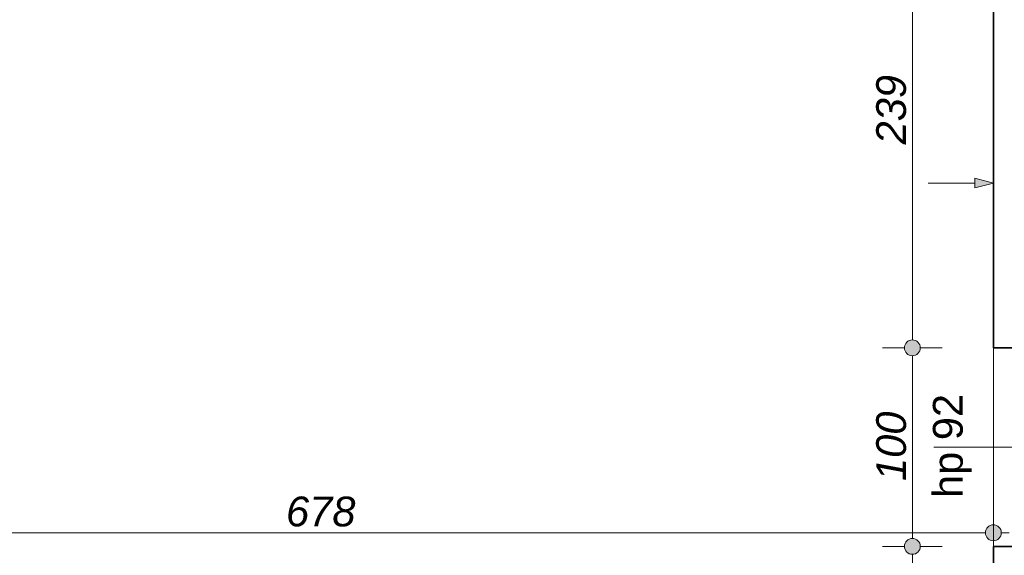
# Model space of a CAD drawing. Header units: millimetres. Extents: x -13944 to 84772, y -78836 to -35317.
# Tile 14 of 85: x 8517 to 13473, y -58928 to -56231. Entities that reach past the tile are written whole.
import ezdxf

# ---------------------------------------------------------------- set-up
doc = ezdxf.new("R2010")
doc.units = ezdxf.units.MM
doc.header["$MEASUREMENT"] = 0
for name, color, linetype, lineweight in [('Instalacje - Went_Klim_Nr_pióra__42', 150, 'Continuous', 13), ('Konstrukcja - Ściany zew_Nr_pióra__6', 7, 'Continuous', 35), ('Okna ArchiCADa_Nr_pióra__1', 7, 'Continuous', 0), ('Wymiarowanie - Ogólne_Nr_pióra__82', 114, 'Continuous', 13), ('Znaczniki okien ArchiCADa_Nr_pióra__1', 7, 'Continuous', 0), ('Znaczniki okien ArchiCADa_Nr_pióra__7', 7, 'Continuous', 70)]:
    doc.layers.add(name, color=color, linetype=linetype, lineweight=lineweight)
doc.layers.add('Wymiarowanie - Ogólne', color=7, linetype='Continuous')
doc.styles.add('GENERATED_STYLE_1', font='txt')
doc.styles.add('GENERATED_STYLE_3', font='txt')
doc.dimstyles.new('GENERATED_STYLE__1', dxfattribs={"dimtxt": 150, "dimasz": 152, "dimexe": 0.18, "dimexo": 0, "dimgap": 0.09, "dimtad": 1, "dimlfac": 0.1, "dimzin": 0, "dimdsep": 46, "dimtxsty": 'GENERATED_STYLE_3', "dimblk": 'ARROWHEAD_11', "dimblk1": 'ARROWHEAD_11', "dimblk2": 'ARROWHEAD_11', "dimcen": 0.09, "dimclrd": 114, "dimclre": 114, "dimclrt": 114, "dimazin": 0, "dimtfac": 1, "dimtdec": 4, "dimtmove": 0, "dimatfit": 3, "dimfxl": 1, "dimtolj": 1, "dimtzin": 0, "dimarcsym": 0})
doc.dimstyles.new('GENERATED_STYLE__2', dxfattribs={"dimtxt": 150, "dimasz": 152, "dimexe": 0.18, "dimexo": 0, "dimgap": 0.09, "dimtad": 1, "dimtih": 1, "dimtoh": 1, "dimlfac": 0.1, "dimzin": 0, "dimdsep": 46, "dimtxsty": 'GENERATED_STYLE_3', "dimblk": 'ARROWHEAD_11', "dimblk1": 'ARROWHEAD_11', "dimblk2": 'ARROWHEAD_11', "dimcen": 0.09, "dimclrd": 114, "dimclre": 114, "dimclrt": 114, "dimazin": 0, "dimtfac": 1, "dimtdec": 4, "dimtmove": 0, "dimatfit": 3, "dimfxl": 1, "dimtolj": 1, "dimtzin": 0, "dimarcsym": 0})

# ---------------------------------------------------------------- blocks, each defined once
blk = doc.blocks.new('*D259')
at = {"layer": 'Wymiarowanie - Ogólne_Nr_pióra__82', "linetype": 'Continuous'}
for points in [[(6678, -58814.3), (6675, -58799), (6666.3, -58786.1), (6653.3, -58777.4), (6638, -58774.3), (6622.7, -58777.4), (6609.7, -58786.1), (6601.1, -58799), (6598, -58814.3), (6601.1, -58829.7), (6609.7, -58842.6), (6622.7, -58851.3), (6638, -58854.3), (6653.3, -58851.3), (6666.3, -58842.6), (6675, -58829.7)], [(13458, -58814.3), (13455, -58799), (13446.3, -58786.1), (13433.3, -58777.4), (13418, -58774.3), (13402.7, -58777.4), (13389.7, -58786.1), (13381.1, -58799), (13378, -58814.3), (13381.1, -58829.7), (13389.7, -58842.6), (13402.7, -58851.3), (13418, -58854.3), (13433.3, -58851.3), (13446.3, -58842.6), (13455, -58829.7)]]:
    blk.add_hatch(color=256, dxfattribs=at).paths.add_polyline_path(points)
for p, q in [((6638, -58774.3), (6638, -58664.3)), ((13418, -58774.3), (13418, -58664.3)), ((6558, -58814.3), (6598, -58814.3)), ((6678, -58814.3), (13378, -58814.3)), ((13458, -58814.3), (13498, -58814.3)), ((6638, -58964.3), (6638, -58854.3)), ((13418, -58964.3), (13418, -58854.3))]:
    blk.add_line(p, q, dxfattribs=at)
for centre in [(6638, -58814.3), (13418, -58814.3)]:
    blk.add_circle(centre, 40, dxfattribs=at)
at = {"layer": 'Wymiarowanie - Ogólne_Nr_pióra__82', "insert": (9857.3, -58784.3), "char_height": 150, "attachment_point": 7, "style": 'GENERATED_STYLE_3'}
blk.add_mtext('\\A1;{\\fArial|b0|i1|c238|p38;678}', dxfattribs=at)
blk = doc.blocks.new('ARROWHEAD_11')
at = {"color": 0, "linetype": 'Continuous', "lineweight": 0}
blk.add_line((0, 0), (-1, 0), dxfattribs=at)
at = {"color": 0, "linetype": 'Continuous', "lineweight": 0, "const_width": 0.25, "flags": 128}
blk.add_lwpolyline([(-0.125, 0, 1), (0.125, 0, 1)], format="xyb", close=True, dxfattribs=at)
blk = doc.blocks.new('*D262')
at = {"layer": 'Wymiarowanie - Ogólne_Nr_pióra__82', "linetype": 'Continuous'}
for points in [[(13050.2, -58883), (13047.2, -58867.6), (13038.5, -58854.7), (13025.6, -58846), (13010.2, -58843), (12994.9, -58846), (12982, -58854.7), (12973.3, -58867.6), (12970.2, -58883), (12973.3, -58898.3), (12982, -58911.2), (12994.9, -58919.9), (13010.2, -58923), (13025.6, -58919.9), (13038.5, -58911.2), (13047.2, -58898.3)], [(13050.2, -59333), (13047.2, -59317.6), (13038.5, -59304.7), (13025.6, -59296), (13010.2, -59293), (12994.9, -59296), (12982, -59304.7), (12973.3, -59317.6), (12970.2, -59333), (12973.3, -59348.3), (12982, -59361.2), (12994.9, -59369.9), (13010.2, -59373), (13025.6, -59369.9), (13038.5, -59361.2), (13047.2, -59348.3)]]:
    blk.add_hatch(color=256, dxfattribs=at).paths.add_polyline_path(points)
for p, q in [((12970.2, -58883), (12860.2, -58883)), ((13010.2, -59293), (13010.2, -58923)), ((13160.2, -58883), (13050.2, -58883)), ((12970.2, -59333), (12860.2, -59333)), ((13160.2, -59333), (13050.2, -59333))]:
    blk.add_line(p, q, dxfattribs=at)
for centre in [(13010.2, -58883), (13010.2, -59333)]:
    blk.add_circle(centre, 40, dxfattribs=at)
at = {"layer": 'Wymiarowanie - Ogólne_Nr_pióra__82', "insert": (12980.2, -59221.8), "char_height": 150, "attachment_point": 7, "rotation": 90, "style": 'GENERATED_STYLE_3'}
blk.add_mtext('\\A1;{\\fArial|b0|i1|c238|p38;45}', dxfattribs=at)
blk = doc.blocks.new('*D263')
at = {"layer": 'Wymiarowanie - Ogólne_Nr_pióra__82', "linetype": 'Continuous'}
for points in [[(13050.2, -57883), (13047.2, -57867.6), (13038.5, -57854.7), (13025.6, -57846), (13010.2, -57843), (12994.9, -57846), (12982, -57854.7), (12973.3, -57867.6), (12970.2, -57883), (12973.3, -57898.3), (12982, -57911.2), (12994.9, -57919.9), (13010.2, -57923), (13025.6, -57919.9), (13038.5, -57911.2), (13047.2, -57898.3)], [(13050.2, -58883), (13047.2, -58867.6), (13038.5, -58854.7), (13025.6, -58846), (13010.2, -58843), (12994.9, -58846), (12982, -58854.7), (12973.3, -58867.6), (12970.2, -58883), (12973.3, -58898.3), (12982, -58911.2), (12994.9, -58919.9), (13010.2, -58923), (13025.6, -58919.9), (13038.5, -58911.2), (13047.2, -58898.3)]]:
    blk.add_hatch(color=256, dxfattribs=at).paths.add_polyline_path(points)
for p, q in [((12970.2, -57883), (12860.2, -57883)), ((13160.2, -57883), (13050.2, -57883)), ((13010.2, -58843), (13010.2, -57923)), ((12970.2, -58883), (12860.2, -58883)), ((13160.2, -58883), (13050.2, -58883))]:
    blk.add_line(p, q, dxfattribs=at)
for centre in [(13010.2, -57883), (13010.2, -58883)]:
    blk.add_circle(centre, 40, dxfattribs=at)
at = {"layer": 'Wymiarowanie - Ogólne_Nr_pióra__82', "insert": (12980.2, -58553.7), "char_height": 150, "attachment_point": 7, "rotation": 90, "style": 'GENERATED_STYLE_3'}
blk.add_mtext('\\A1;{\\fArial|b0|i1|c238|p38;100}', dxfattribs=at)
blk = doc.blocks.new('*D264')
at = {"layer": 'Wymiarowanie - Ogólne_Nr_pióra__82', "linetype": 'Continuous'}
for points in [[(13050.2, -55493), (13047.2, -55477.6), (13038.5, -55464.7), (13025.6, -55456), (13010.2, -55453), (12994.9, -55456), (12982, -55464.7), (12973.3, -55477.6), (12970.2, -55493), (12973.3, -55508.3), (12982, -55521.2), (12994.9, -55529.9), (13010.2, -55533), (13025.6, -55529.9), (13038.5, -55521.2), (13047.2, -55508.3)], [(13050.2, -57883), (13047.2, -57867.6), (13038.5, -57854.7), (13025.6, -57846), (13010.2, -57843), (12994.9, -57846), (12982, -57854.7), (12973.3, -57867.6), (12970.2, -57883), (12973.3, -57898.3), (12982, -57911.2), (12994.9, -57919.9), (13010.2, -57923), (13025.6, -57919.9), (13038.5, -57911.2), (13047.2, -57898.3)]]:
    blk.add_hatch(color=256, dxfattribs=at).paths.add_polyline_path(points)
for p, q in [((12970.2, -55493), (12860.2, -55493)), ((13160.2, -55493), (13050.2, -55493)), ((13010.2, -57843), (13010.2, -55533)), ((12970.2, -57883), (12860.2, -57883)), ((13160.2, -57883), (13050.2, -57883))]:
    blk.add_line(p, q, dxfattribs=at)
for centre in [(13010.2, -55493), (13010.2, -57883)]:
    blk.add_circle(centre, 40, dxfattribs=at)
at = {"layer": 'Wymiarowanie - Ogólne_Nr_pióra__82', "insert": (12980.2, -56858.7), "char_height": 150, "attachment_point": 7, "rotation": 90, "style": 'GENERATED_STYLE_3'}
blk.add_mtext('\\A1;{\\fArial|b0|i1|c238|p38;239}', dxfattribs=at)

msp = doc.modelspace()

# ---------------------------------------------------------------- hatches: boundary and pattern name
at = {"layer": 'Instalacje - Went_Klim_Nr_pióra__42', "linetype": 'Continuous'}
msp.add_hatch(color=256, dxfattribs=at).paths.add_polyline_path([(13418.016, -57052.978), (13324.715, -57027.978), (13324.715, -57077.978)])

# ---------------------------------------------------------------- linework, layer by layer
for p, q in [((13418.016, -57052.978), (13324.715, -57027.978)), ((13324.715, -57077.978), (13324.715, -57027.978)), ((13090.324, -57052.978), (13324.715, -57052.978)), ((13418.016, -57052.978), (13324.715, -57077.978))]:
    msp.add_line(p, q, dxfattribs=at)
at = {"layer": 'Konstrukcja - Ściany zew_Nr_pióra__6', "linetype": 'Continuous'}
for p, q in [((13518.016, -57882.955), (13418.016, -57882.955)), ((13518.016, -58882.955), (13418.016, -58882.955))]:
    msp.add_line(p, q, dxfattribs=at)
at = {"layer": 'Konstrukcja - Ściany zew_Nr_pióra__6', "linetype": 'Continuous', "flags": 128}
for points in [[(13418.016, -55692.955), (13418.016, -57642.955)], [(13418.016, -57642.955), (13418.016, -57882.955)], [(13418.016, -58882.955), (13418.016, -59332.955)]]:
    msp.add_lwpolyline(points, dxfattribs=at)
at = {"layer": 'Okna ArchiCADa_Nr_pióra__1', "linetype": 'Continuous'}
msp.add_line((13418.016, -58882.955), (13418.016, -57882.955), dxfattribs=at)
at = {"layer": 'Znaczniki okien ArchiCADa_Nr_pióra__1', "linetype": 'Continuous'}
msp.add_line((13968.016, -58382.955), (13118.016, -58382.955), dxfattribs=at)

# ---------------------------------------------------------------- texts
at = {"layer": 'Znaczniki okien ArchiCADa_Nr_pióra__7', "insert": (13308.85, -58639.412), "char_height": 150, "attachment_point": 7, "rotation": 90, "style": 'GENERATED_STYLE_1'}
msp.add_mtext('\\A1;{\\fArial|b0|i0|c238|p38;hp 92}', dxfattribs=at)

# ---------------------------------------------------------------- dimensions: what is measured, and where the dimension line sits
at = {"layer": 'Wymiarowanie - Ogólne', "color": 114, "linetype": 'Continuous', "lineweight": 13}
for base, p1, p2, picture, middle in [((13010.245, -55492.955), (13418.016, -57882.955), (13418.016, -55492.955), '*D264', (12905.245, -56687.955)), ((13010.245, -57882.955), (13418.016, -58882.955), (13418.016, -57882.955), '*D263', (12905.245, -58382.955)), ((13010.245, -58882.955), (13418.016, -59332.955), (13418.016, -58882.955), '*D262', (12905.245, -59107.955))]:
    dim = msp.add_linear_dim(base=base, p1=p1, p2=p2, angle=90, dimstyle='GENERATED_STYLE__1', dxfattribs=at)
    dim.commit()
    dim.dimension.update_dxf_attribs({"geometry": picture, "text_midpoint": middle, "dimtype": 160, "text_rotation": 90})
dim = msp.add_linear_dim(base=(13418.016, -58814.343), p1=(6638.016, -59302.955), p2=(13418.016, -59302.955), dimstyle='GENERATED_STYLE__2', dxfattribs=at)
dim.commit()
dim.dimension.update_dxf_attribs({"geometry": '*D259', "text_midpoint": (10028.016, -58709.343), "dimtype": 160})

doc.saveas('drawing.dxf')
